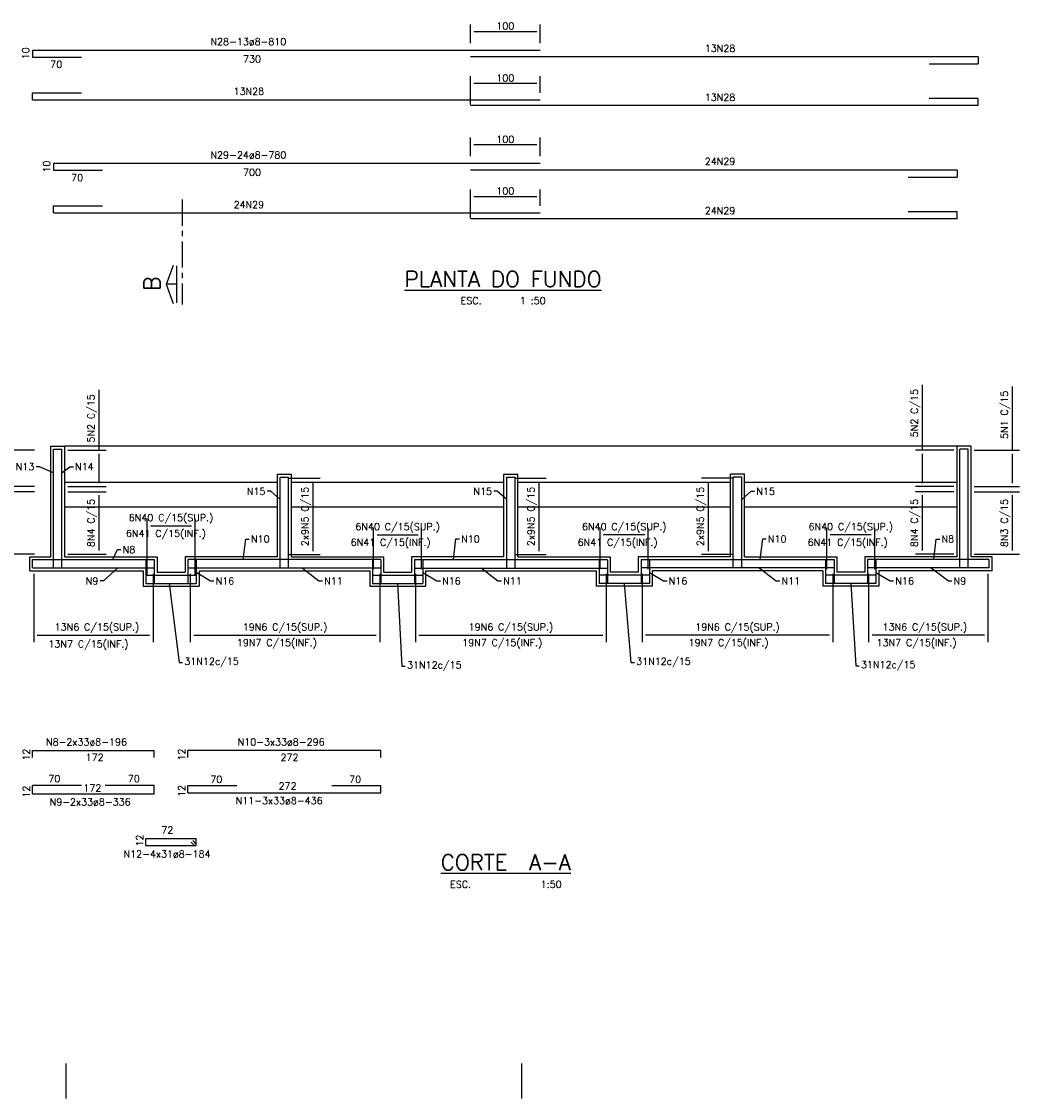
# Model space of a CAD drawing. Extents: x 304 to 4509, y 4601 to 7845.
# Tile 2 of 16: x 1019 to 2446, y 4601 to 6140. Entities that reach past the tile are written whole.
import ezdxf
from ezdxf.enums import TextEntityAlignment as Align

# ---------------------------------------------------------------- set-up
doc = ezdxf.new("R2010")
doc.units = 0
doc.header["$LTSCALE"] = 0.1
doc.header["$MEASUREMENT"] = 0
doc.linetypes.add('CENTERX2', pattern=[4, 2.5, -0.5, 0.5, -0.5])
doc.linetypes.add('DASHDOT', pattern=[25.4, 12.7, -6.35, 0, -6.35])
doc.layers.get('DEFPOINTS').update_dxf_attribs({"color": 200, "linetype": 'CONTINUOUS'})
for name, color, linetype in [('ARMADURA', 6, 'CONTINUOUS'), ('BAR-PECAS', 2, 'CONTINUOUS'), ('DIM', 7, 'CONTINUOUS'), ('EIXO', 7, 'DASHDOT'), ('ESTRUTURA', 2, 'CONTINUOUS'), ('PADRÃO', 4, 'CONTINUOUS'), ('RELAÇÀO', 2, 'CONTINUOUS'), ('TEXTO', 2, 'CONTINUOUS')]:
    doc.layers.add(name, color=color, linetype=linetype)
doc.styles.add('ROMAMS', font='ROMANS.shx', dxfattribs={"height": 1.2})
doc.styles.add('ROMAND', font='ROMANS.SHX', dxfattribs={"oblique": 15, "height": 800})
doc.styles.add('ROMANS', font='ROMANS.shx')
doc.dimstyles.new('DIM50', dxfattribs={"dimscale": 0, "dimtxt": 10, "dimasz": 5, "dimexe": 10, "dimexo": 10, "dimgap": 2.5, "dimtad": 1, "dimdec": 0, "dimtxsty": 'ROMANS', "dimblk1": 'DOTSMALL', "dimblk2": 'DOTSMALL', "dimsah": 1, "dimcen": 61.697625, "dimdle": 1, "dimclrd": 7, "dimclre": 7, "dimclrt": 2, "dimazin": 3, "dimtfac": 1, "dimtdec": 0, "dimtmove": 0, "dimatfit": 3})

# ---------------------------------------------------------------- blocks, each defined once
blk = doc.blocks.new('*D2')
at = {"layer": 'DEFPOINTS', "color": 0}
for p in [(1036.2, 5360.7), (1206.9, 5360.7), (1206.9, 5263)]:
    blk.add_point(p, dxfattribs=at)
at = {"layer": 'DIM', "color": 7}
for p, q in [((1036.2, 5350.7), (1036.2, 5253)), ((1206.9, 5350.7), (1206.9, 5253)), ((1041.2, 5263), (1201.9, 5263))]:
    blk.add_line(p, q, dxfattribs=at)
at = {"layer": 'DIM', "color": 2, "insert": (1126.5, 5273.1), "char_height": 10, "attachment_point": 5, "style": 'ROMANS'}
blk.add_mtext('13N6 C/15(SUP.)', dxfattribs=at)
blk = doc.blocks.new('_DOT')
blk = doc.blocks.new('*D3')
at = {"layer": 'DEFPOINTS', "color": 0}
for p in [(992.4, 5527.4), (1047.4, 5527.4), (1047.4, 5475.6)]:
    blk.add_point(p, dxfattribs=at)
at = {"layer": 'DIM', "color": 7}
for p, q in [((992.4, 5527.4), (992.4, 5613.6)), ((1037.4, 5527.4), (982.4, 5527.4)), ((992.4, 5480.6), (992.4, 5522.4)), ((1037.4, 5475.6), (982.4, 5475.6))]:
    blk.add_line(p, q, dxfattribs=at)
at = {"layer": 'DIM', "color": 2, "insert": (982.3, 5573), "char_height": 10, "attachment_point": 5, "rotation": 90, "style": 'ROMANS'}
blk.add_mtext('5N1 C/15', dxfattribs=at)
blk = doc.blocks.new('*D4')
at = {"layer": 'DEFPOINTS', "color": 0}
for p in [(1266.8, 5419.2), (1198.1, 5338.8), (1266.8, 5338.8)]:
    blk.add_point(p, dxfattribs=at)
at = {"layer": 'DIM', "color": 7}
for p, q in [((1198.1, 5348.8), (1198.1, 5429.2)), ((1266.8, 5348.8), (1266.8, 5429.2)), ((1203.1, 5419.2), (1261.8, 5419.2))]:
    blk.add_line(p, q, dxfattribs=at)
at = {"layer": 'DIM', "color": 2, "insert": (1232.5, 5429.3), "char_height": 10, "attachment_point": 5, "style": 'ROMANS'}
blk.add_mtext('6N40 C/15(SUP.)', dxfattribs=at)
blk = doc.blocks.new('*D5')
at = {"layer": 'DEFPOINTS', "color": 0}
for p in [(1260, 5360.7), (1530.9, 5360.6), (1530.9, 5263)]:
    blk.add_point(p, dxfattribs=at)
at = {"layer": 'DIM', "color": 7}
for p, q in [((1260, 5350.7), (1260, 5253)), ((1530.9, 5350.6), (1530.9, 5253)), ((1265, 5263), (1525.9, 5263))]:
    blk.add_line(p, q, dxfattribs=at)
at = {"layer": 'DIM', "color": 2, "insert": (1395.5, 5273.1), "char_height": 10, "attachment_point": 5, "style": 'ROMANS'}
blk.add_mtext('19N6 C/15(SUP.)', dxfattribs=at)
blk = doc.blocks.new('*D6')
at = {"layer": 'DEFPOINTS', "color": 0}
for p in [(1590.8, 5406.3), (1522.1, 5347.6), (1590.8, 5347.6)]:
    blk.add_point(p, dxfattribs=at)
at = {"layer": 'DIM', "color": 7}
for p, q in [((1522.1, 5357.6), (1522.1, 5416.3)), ((1527.1, 5406.3), (1585.8, 5406.3)), ((1590.8, 5357.6), (1590.8, 5416.3))]:
    blk.add_line(p, q, dxfattribs=at)
at = {"layer": 'DIM', "color": 2, "insert": (1556.5, 5416.5), "char_height": 10, "attachment_point": 5, "style": 'ROMANS'}
blk.add_mtext('6N40 C/15(SUP.)', dxfattribs=at)
blk = doc.blocks.new('*D7')
at = {"layer": 'DEFPOINTS', "color": 0}
for p in [(1389.9, 5487.3), (1435.9, 5487.3), (1389.9, 5378.2)]:
    blk.add_point(p, dxfattribs=at)
at = {"layer": 'DIM', "color": 7}
for p, q in [((1399.9, 5487.3), (1445.9, 5487.3)), ((1435.9, 5383.2), (1435.9, 5482.3)), ((1399.9, 5378.2), (1445.9, 5378.2))]:
    blk.add_line(p, q, dxfattribs=at)
at = {"layer": 'DIM', "color": 2, "insert": (1425.8, 5432.7), "char_height": 10, "attachment_point": 5, "rotation": 90, "style": 'ROMANS'}
blk.add_mtext('2x9N5 C/15', dxfattribs=at)
blk = doc.blocks.new('*D8')
at = {"layer": 'DEFPOINTS', "color": 0}
for p in [(1846.1, 5406.3), (1846.1, 5347.6), (1914.8, 5347.6)]:
    blk.add_point(p, dxfattribs=at)
at = {"layer": 'DIM', "color": 7}
for p, q in [((1846.1, 5357.6), (1846.1, 5416.3)), ((1909.8, 5406.3), (1851.1, 5406.3)), ((1914.8, 5357.6), (1914.8, 5416.3))]:
    blk.add_line(p, q, dxfattribs=at)
at = {"layer": 'DIM', "color": 2, "insert": (1880.5, 5416.5), "char_height": 10, "attachment_point": 5, "style": 'ROMANS'}
blk.add_mtext('6N40 C/15(SUP.)', dxfattribs=at)
blk = doc.blocks.new('*D9')
at = {"layer": 'DEFPOINTS', "color": 0}
for p in [(2001, 5487.3), (2047, 5487.3), (2047, 5378.2)]:
    blk.add_point(p, dxfattribs=at)
at = {"layer": 'DIM', "color": 7}
for p, q in [((2037, 5487.3), (1991, 5487.3)), ((2001, 5383.2), (2001, 5482.3)), ((2037, 5378.2), (1991, 5378.2))]:
    blk.add_line(p, q, dxfattribs=at)
at = {"layer": 'DIM', "color": 2, "insert": (1990.9, 5432.7), "char_height": 10, "attachment_point": 5, "rotation": 90, "style": 'ROMANS'}
blk.add_mtext('2x9N5 C/15', dxfattribs=at)
blk = doc.blocks.new('*D10')
at = {"layer": 'DEFPOINTS', "color": 0}
for p in [(1582, 5360.6), (1854.9, 5360.6), (1854.9, 5262.9)]:
    blk.add_point(p, dxfattribs=at)
at = {"layer": 'DIM', "color": 7}
for p, q in [((1582, 5350.6), (1582, 5252.9)), ((1854.9, 5350.6), (1854.9, 5252.9)), ((1587, 5262.9), (1849.9, 5262.9))]:
    blk.add_line(p, q, dxfattribs=at)
at = {"layer": 'DIM', "color": 2, "insert": (1718.5, 5273), "char_height": 10, "attachment_point": 5, "style": 'ROMANS'}
blk.add_mtext('19N6 C/15(SUP.)', dxfattribs=at)
blk = doc.blocks.new('*D11')
at = {"layer": 'DEFPOINTS', "color": 0}
for p in [(1713.9, 5487.3), (1758.8, 5487.3), (1713.9, 5378.2)]:
    blk.add_point(p, dxfattribs=at)
at = {"layer": 'DIM', "color": 7}
for p, q in [((1723.9, 5487.3), (1768.8, 5487.3)), ((1758.8, 5383.2), (1758.8, 5482.3)), ((1723.9, 5378.2), (1768.8, 5378.2))]:
    blk.add_line(p, q, dxfattribs=at)
at = {"layer": 'DIM', "color": 2, "insert": (1748.7, 5432.7), "char_height": 10, "attachment_point": 5, "rotation": 90, "style": 'ROMANS'}
blk.add_mtext('2x9N5 C/15', dxfattribs=at)
blk = doc.blocks.new('*D28')
at = {"layer": 'DEFPOINTS', "color": 0}
for p in [(992.4, 5468), (1047.4, 5468), (1047.4, 5378.9)]:
    blk.add_point(p, dxfattribs=at)
at = {"layer": 'DIM', "color": 7}
for p, q in [((1037.4, 5468), (982.4, 5468)), ((992.4, 5383.9), (992.4, 5463)), ((1037.4, 5378.9), (982.4, 5378.9))]:
    blk.add_line(p, q, dxfattribs=at)
at = {"layer": 'DIM', "color": 2, "insert": (982.3, 5423.4), "char_height": 10, "attachment_point": 5, "rotation": 90, "style": 'ROMANS'}
blk.add_mtext('8N3 C/15', dxfattribs=at)
blk = doc.blocks.new('*D29')
at = {"layer": 'DEFPOINTS', "color": 0}
for p in [(1075, 5527.4), (1129.6, 5527.4), (1075, 5475.6)]:
    blk.add_point(p, dxfattribs=at)
at = {"layer": 'DIM', "color": 7}
for p, q in [((1129.6, 5527.4), (1129.6, 5613.6)), ((1085, 5527.4), (1139.6, 5527.4)), ((1129.6, 5480.6), (1129.6, 5522.4)), ((1085, 5475.6), (1139.6, 5475.6))]:
    blk.add_line(p, q, dxfattribs=at)
at = {"layer": 'DIM', "color": 2, "insert": (1119.5, 5573), "char_height": 10, "attachment_point": 5, "rotation": 90, "style": 'ROMANS'}
blk.add_mtext('5N2 C/15', dxfattribs=at)
blk = doc.blocks.new('*D30')
at = {"layer": 'DEFPOINTS', "color": 0}
for p in [(1075, 5468), (1129.6, 5468), (1075, 5378.9)]:
    blk.add_point(p, dxfattribs=at)
at = {"layer": 'DIM', "color": 7}
for p, q in [((1085, 5468), (1139.6, 5468)), ((1129.6, 5383.9), (1129.6, 5463)), ((1085, 5378.9), (1139.6, 5378.9))]:
    blk.add_line(p, q, dxfattribs=at)
at = {"layer": 'DIM', "color": 2, "insert": (1119.5, 5423.4), "char_height": 10, "attachment_point": 5, "rotation": 90, "style": 'ROMANS'}
blk.add_mtext('8N4 C/15', dxfattribs=at)
blk = doc.blocks.new('*D31')
at = {"layer": 'DEFPOINTS', "color": 0}
for p in [(2371, 5527.4), (2435.7, 5527.4), (2371, 5475.6)]:
    blk.add_point(p, dxfattribs=at)
at = {"layer": 'DIM', "color": 7}
for p, q in [((2435.7, 5527.4), (2435.7, 5618.7)), ((2381, 5527.4), (2445.7, 5527.4)), ((2435.7, 5480.6), (2435.7, 5522.4)), ((2381, 5475.6), (2445.7, 5475.6))]:
    blk.add_line(p, q, dxfattribs=at)
at = {"layer": 'DIM', "color": 2, "insert": (2425.6, 5578.1), "char_height": 10, "attachment_point": 5, "rotation": 90, "style": 'ROMANS'}
blk.add_mtext('5N1 C/15', dxfattribs=at)
blk = doc.blocks.new('*D32')
at = {"layer": 'DEFPOINTS', "color": 0}
for p in [(2371, 5468), (2435.7, 5468), (2371, 5378.9)]:
    blk.add_point(p, dxfattribs=at)
at = {"layer": 'DIM', "color": 7}
for p, q in [((2381, 5468), (2445.7, 5468)), ((2435.7, 5383.9), (2435.7, 5463)), ((2381, 5378.9), (2445.7, 5378.9))]:
    blk.add_line(p, q, dxfattribs=at)
at = {"layer": 'DIM', "color": 2, "insert": (2425.6, 5423.4), "char_height": 10, "attachment_point": 5, "rotation": 90, "style": 'ROMANS'}
blk.add_mtext('8N3 C/15', dxfattribs=at)
blk = doc.blocks.new('*D33')
at = {"layer": 'DEFPOINTS', "color": 0}
for p in [(2307.2, 5527.4), (2361.9, 5527.4), (2361.9, 5475.6)]:
    blk.add_point(p, dxfattribs=at)
at = {"layer": 'DIM', "color": 7}
for p, q in [((2307.2, 5527.4), (2307.2, 5621)), ((2351.9, 5527.4), (2297.2, 5527.4)), ((2307.2, 5480.6), (2307.2, 5522.4)), ((2351.9, 5475.6), (2297.2, 5475.6))]:
    blk.add_line(p, q, dxfattribs=at)
at = {"layer": 'DIM', "color": 2, "insert": (2297.1, 5580.4), "char_height": 10, "attachment_point": 5, "rotation": 90, "style": 'ROMANS'}
blk.add_mtext('5N2 C/15', dxfattribs=at)
blk = doc.blocks.new('*D34')
at = {"layer": 'DEFPOINTS', "color": 0}
for p in [(2307.2, 5468), (2361.9, 5468), (2361.9, 5378.9)]:
    blk.add_point(p, dxfattribs=at)
at = {"layer": 'DIM', "color": 7}
for p, q in [((2351.9, 5468), (2297.2, 5468)), ((2307.2, 5383.9), (2307.2, 5463)), ((2351.9, 5378.9), (2297.2, 5378.9))]:
    blk.add_line(p, q, dxfattribs=at)
at = {"layer": 'DIM', "color": 2, "insert": (2297.1, 5423.4), "char_height": 10, "attachment_point": 5, "rotation": 90, "style": 'ROMANS'}
blk.add_mtext('8N4 C/15', dxfattribs=at)
blk = doc.blocks.new('*D35')
at = {"layer": 'DEFPOINTS', "color": 0}
for p in [(2230, 5360.7), (2400.7, 5360.7), (2230, 5263)]:
    blk.add_point(p, dxfattribs=at)
at = {"layer": 'DIM', "color": 7}
for p, q in [((2230, 5350.7), (2230, 5253)), ((2400.7, 5350.7), (2400.7, 5253)), ((2395.7, 5263), (2235, 5263))]:
    blk.add_line(p, q, dxfattribs=at)
at = {"layer": 'DIM', "color": 2, "insert": (2310.4, 5273.1), "char_height": 10, "attachment_point": 5, "style": 'ROMANS'}
blk.add_mtext('13N6 C/15(SUP.)', dxfattribs=at)
blk = doc.blocks.new('*D36')
at = {"layer": 'DEFPOINTS', "color": 0}
for p in [(2170.1, 5406.3), (2170.1, 5347.6), (2238.8, 5347.6)]:
    blk.add_point(p, dxfattribs=at)
at = {"layer": 'DIM', "color": 7}
for p, q in [((2170.1, 5357.6), (2170.1, 5416.3)), ((2233.8, 5406.3), (2175.1, 5406.3)), ((2238.8, 5357.6), (2238.8, 5416.3))]:
    blk.add_line(p, q, dxfattribs=at)
at = {"layer": 'DIM', "color": 2, "insert": (2204.5, 5416.5), "char_height": 10, "attachment_point": 5, "style": 'ROMANS'}
blk.add_mtext('6N40 C/15(SUP.)', dxfattribs=at)
blk = doc.blocks.new('*D37')
at = {"layer": 'DEFPOINTS', "color": 0}
for p in [(1906, 5360.6), (2178.9, 5360.7), (1906, 5263)]:
    blk.add_point(p, dxfattribs=at)
at = {"layer": 'DIM', "color": 7}
for p, q in [((1906, 5350.6), (1906, 5253)), ((2178.9, 5350.7), (2178.9, 5253)), ((2173.9, 5263), (1911, 5263))]:
    blk.add_line(p, q, dxfattribs=at)
at = {"layer": 'DIM', "color": 2, "insert": (2042.5, 5273.1), "char_height": 10, "attachment_point": 5, "style": 'ROMANS'}
blk.add_mtext('19N6 C/15(SUP.)', dxfattribs=at)
blk = doc.blocks.new('*D52')
at = {"layer": 'DEFPOINTS', "color": 0}
for p in [(1760.5, 6052.3), (1760.5, 6028.5), (1660.5, 6011.7)]:
    blk.add_point(p, dxfattribs=at)
at = {"layer": 'DIM', "color": 7}
for p, q in [((1660.5, 6021.7), (1660.5, 6062.3)), ((1665.5, 6052.3), (1755.5, 6052.3)), ((1760.5, 6038.5), (1760.5, 6062.3))]:
    blk.add_line(p, q, dxfattribs=at)
at = {"layer": 'DIM', "color": 2, "insert": (1710.5, 6059.8), "char_height": 10, "attachment_point": 5, "style": 'ROMANS'}
blk.add_mtext('100', dxfattribs=at)
blk = doc.blocks.new('*D53')
at = {"layer": 'DEFPOINTS', "color": 0}
for p in [(1760.5, 6126.3), (1660.5, 6099.6), (1760.5, 6099.6)]:
    blk.add_point(p, dxfattribs=at)
at = {"layer": 'DIM', "color": 7}
for p, q in [((1660.5, 6109.6), (1660.5, 6136.3)), ((1760.5, 6109.6), (1760.5, 6136.3)), ((1665.5, 6126.3), (1755.5, 6126.3))]:
    blk.add_line(p, q, dxfattribs=at)
at = {"layer": 'DIM', "color": 2, "insert": (1710.5, 6133.8), "char_height": 10, "attachment_point": 5, "style": 'ROMANS'}
blk.add_mtext('100', dxfattribs=at)
blk = doc.blocks.new('*D68')
at = {"layer": 'DEFPOINTS', "color": 0}
for p in [(1760.5, 5890.4), (1760.5, 5866.7), (1660.5, 5849.8)]:
    blk.add_point(p, dxfattribs=at)
at = {"layer": 'DIM', "color": 7}
for p, q in [((1660.5, 5859.8), (1660.5, 5900.4)), ((1760.5, 5876.7), (1760.5, 5900.4)), ((1665.5, 5890.4), (1755.5, 5890.4))]:
    blk.add_line(p, q, dxfattribs=at)
at = {"layer": 'DIM', "color": 2, "insert": (1710.5, 5897.9), "char_height": 10, "attachment_point": 5, "style": 'ROMANS'}
blk.add_mtext('100', dxfattribs=at)
blk = doc.blocks.new('*D69')
at = {"layer": 'DEFPOINTS', "color": 0}
for p in [(1760.5, 5964.5), (1660.5, 5937.8), (1760.5, 5937.8)]:
    blk.add_point(p, dxfattribs=at)
at = {"layer": 'DIM', "color": 7}
for p, q in [((1660.5, 5947.8), (1660.5, 5974.5)), ((1760.5, 5947.8), (1760.5, 5974.5)), ((1665.5, 5964.5), (1755.5, 5964.5))]:
    blk.add_line(p, q, dxfattribs=at)
at = {"layer": 'DIM', "color": 2, "insert": (1710.5, 5972), "char_height": 10, "attachment_point": 5, "style": 'ROMANS'}
blk.add_mtext('100', dxfattribs=at)

msp = doc.modelspace()

# ---------------------------------------------------------------- linework, layer by layer
at = {"layer": 'ARMADURA'}
for p, q in [((1034.5, 6099.6), (1760.5, 6099.6)), ((1034.5, 6099.6), (1034.5, 6089.6)), ((1034.5, 6089.6), (1104.5, 6089.6)), ((2386.5, 6089.8), (1660.5, 6089.8)), ((2386.5, 6089.8), (2386.5, 6079.8)), ((2316.5, 6079.8), (2386.5, 6079.8)), ((1034.5, 6028.5), (1034.5, 6038.5)), ((1034.5, 6038.5), (1104.5, 6038.5)), ((1034.5, 6028.5), (1760.5, 6028.5)), ((2386.5, 6030.4), (2316.5, 6030.4)), ((2386.5, 6020.4), (2386.5, 6030.4)), ((2386.5, 6020.4), (1660.5, 6020.4)), ((1064.5, 5937.8), (1760.5, 5937.8)), ((1064.5, 5937.8), (1064.5, 5927.8)), ((1064.5, 5927.8), (1134.5, 5927.8)), ((2356.5, 5928), (1660.5, 5928)), ((2286.5, 5918), (2356.5, 5918)), ((2356.5, 5928), (2356.5, 5918)), ((1064.5, 5866.7), (1064.5, 5876.7)), ((1064.5, 5876.7), (1134.5, 5876.7)), ((1064.5, 5866.7), (1760.5, 5866.7)), ((2356.5, 5868.5), (2286.5, 5868.5)), ((2356.5, 5858.5), (2356.5, 5868.5)), ((2356.5, 5858.5), (1660.5, 5858.5)), ((1064.5, 5529.1), (1076.5, 5529.1)), ((1064.5, 5359.1), (1064.5, 5529.1)), ((1076.5, 5359.1), (1076.5, 5529.1)), ((2372.5, 5529.1), (2360.5, 5529.1)), ((2360.5, 5359.1), (2360.5, 5529.1)), ((2372.5, 5359.1), (2372.5, 5529.1)), ((1388.5, 5359.1), (1388.5, 5489.1)), ((1388.5, 5489.1), (1400.5, 5489.1)), ((1400.5, 5359.1), (1400.5, 5489.1)), ((1712.5, 5359.1), (1712.5, 5489.1)), ((1712.5, 5489.1), (1724.5, 5489.1)), ((1724.5, 5359.1), (1724.5, 5489.1)), ((2036.5, 5359.1), (2036.5, 5489.1)), ((2048.5, 5489.1), (2036.5, 5489.1)), ((2048.5, 5359.1), (2048.5, 5489.1)), ((1034.5, 5371.1), (1208.5, 5371.1)), ((1034.5, 5359.1), (1034.5, 5371.1)), ((1034.5, 5359.1), (1208.5, 5359.1)), ((1196.5, 5371.1), (1196.5, 5337)), ((1208.5, 5371.1), (1208.5, 5337)), ((1256.5, 5371), (1256.5, 5337)), ((1532.5, 5371), (1256.5, 5371)), ((1256.5, 5359.1), (1532.5, 5359.1)), ((1268.5, 5371), (1268.5, 5337)), ((1520.5, 5371.1), (1520.5, 5337)), ((1532.5, 5371), (1532.5, 5337)), ((1580.5, 5370.9), (1580.5, 5337)), ((1856.5, 5370.9), (1580.5, 5370.9)), ((1580.5, 5359), (1856.5, 5359)), ((1592.5, 5370.9), (1592.5, 5337)), ((1844.5, 5370.9), (1844.5, 5337)), ((1856.5, 5370.9), (1856.5, 5337)), ((1904.5, 5371), (2180.5, 5371)), ((1904.5, 5371), (1904.5, 5337)), ((2180.5, 5359.1), (1904.5, 5359.1)), ((1916.5, 5371.1), (1916.5, 5337)), ((2168.5, 5371), (2168.5, 5337)), ((2180.5, 5371), (2180.5, 5337)), ((2402.5, 5371.1), (2228.5, 5371.1)), ((2228.5, 5371.1), (2228.5, 5337)), ((2402.5, 5359.1), (2228.5, 5359.1)), ((2240.5, 5371.1), (2240.5, 5337)), ((2402.5, 5359.1), (2402.5, 5371.1)), ((1196.5, 5349), (1268.5, 5349)), ((1520.5, 5349), (1592.5, 5349)), ((1916.5, 5349), (1844.5, 5349)), ((2240.5, 5349), (2168.5, 5349)), ((1196.5, 5337), (1268.5, 5337)), ((1520.5, 5337), (1592.5, 5337)), ((1916.5, 5337), (1844.5, 5337)), ((2240.5, 5337), (2168.5, 5337)), ((1034.5, 5098), (1208.5, 5098)), ((1034.5, 5088), (1034.5, 5098)), ((1208.5, 5088), (1208.5, 5098)), ((1532.5, 5098.1), (1256.5, 5098.1)), ((1256.5, 5088.1), (1256.5, 5098.1)), ((1532.5, 5088.1), (1532.5, 5098.1)), ((1034.5, 5036.3), (1034.5, 5048.3)), ((1104.5, 5048.3), (1034.5, 5048.3)), ((1034.5, 5036.3), (1208.5, 5036.3)), ((1208.5, 5048.3), (1138.5, 5048.3)), ((1208.5, 5036.3), (1208.5, 5048.3)), ((1256.5, 5037.4), (1256.5, 5047.4)), ((1326.5, 5047.4), (1256.5, 5047.4)), ((1256.5, 5037.4), (1532.5, 5037.4)), ((1532.5, 5047.4), (1462.5, 5047.4)), ((1532.5, 5037.4), (1532.5, 5047.4)), ((1196.5, 4972.4), (1268.5, 4972.4)), ((1196.5, 4962.4), (1196.5, 4972.4)), ((1196.5, 4962.4), (1268.5, 4962.4)), ((1261.2, 4967.3), (1266.2, 4962.4)), ((1263.5, 4969.4), (1268.5, 4964.4)), ((1268.5, 4962.4), (1268.5, 4972.4))]:
    msp.add_line(p, q, dxfattribs=at)
at = {"layer": 'EIXO', "color": 5, "linetype": 'CENTERX2', "ltscale": 150}
msp.add_line((1248.4, 5886), (1248.4, 5736), dxfattribs=at)
at = {"layer": 'ESTRUTURA'}
for p, q in [((1060.5, 5533.1), (1080.5, 5533.1)), ((1060.5, 5375.1), (1060.5, 5533.1)), ((2356.5, 5533.1), (1080.5, 5533.1)), ((1080.5, 5375.1), (1080.5, 5533.1)), ((2376.5, 5533.1), (2356.5, 5533.1)), ((2356.5, 5375.1), (2356.5, 5533.1)), ((2376.5, 5375.1), (2376.5, 5533.1)), ((1384.5, 5493.1), (1404.5, 5493.1)), ((1384.5, 5375), (1384.5, 5493.1)), ((1404.5, 5375.1), (1404.5, 5493.1)), ((1708.5, 5493.1), (1728.5, 5493.1)), ((1708.5, 5375), (1708.5, 5493.1)), ((1728.5, 5375), (1728.5, 5493.1)), ((2032.5, 5375.1), (2032.5, 5493.1)), ((2052.5, 5493.1), (2032.5, 5493.1)), ((2052.5, 5375), (2052.5, 5493.1)), ((1384.5, 5481.1), (1080.5, 5481.1)), ((1708.5, 5481.1), (1404.5, 5481.1)), ((2032.5, 5481.1), (1728.5, 5481.1)), ((2356.5, 5481.1), (2052.5, 5481.1)), ((1384.5, 5446.1), (1080.5, 5446.1)), ((1708.5, 5446.1), (1404.5, 5446.1)), ((2032.5, 5446.1), (1728.5, 5446.1)), ((2356.5, 5446.1), (2052.5, 5446.1)), ((1030.5, 5355.1), (1030.5, 5375.1)), ((1030.5, 5375.1), (1060.5, 5375.1)), ((1080.5, 5375.1), (1212.5, 5375.1)), ((1212.5, 5375.1), (1212.5, 5353)), ((1252.5, 5375), (1252.5, 5353)), ((1384.5, 5375), (1252.5, 5375)), ((1404.5, 5375.1), (1536.5, 5375.1)), ((1536.5, 5375.1), (1536.5, 5353)), ((1708.5, 5374.9), (1576.5, 5374.9)), ((1576.5, 5374.9), (1576.5, 5353)), ((1728.5, 5375), (1860.5, 5375)), ((1860.5, 5374.9), (1860.5, 5353)), ((2032.5, 5375.1), (1900.5, 5375.1)), ((1900.5, 5375.1), (1900.5, 5353)), ((2052.5, 5375), (2184.5, 5375)), ((2184.5, 5375), (2184.5, 5353)), ((2224.5, 5375.1), (2224.5, 5353)), ((2356.5, 5375.1), (2224.5, 5375.1)), ((2406.5, 5375.1), (2376.5, 5375.1)), ((2406.5, 5355.1), (2406.5, 5375.1)), ((1030.5, 5355.1), (1192.5, 5355.1)), ((1192.5, 5355.1), (1192.5, 5333)), ((1212.5, 5353), (1252.5, 5353)), ((1272.5, 5355.1), (1272.5, 5333)), ((1272.5, 5355.1), (1516.5, 5355.1)), ((1516.5, 5355.1), (1516.5, 5333)), ((1536.5, 5353), (1576.5, 5353)), ((1596.5, 5355), (1840.5, 5355)), ((1596.5, 5355), (1596.5, 5333)), ((1840.5, 5355), (1840.5, 5333)), ((1900.5, 5353), (1860.5, 5353)), ((2164.5, 5355.1), (1920.5, 5355.1)), ((1920.5, 5355.1), (1920.5, 5333)), ((2164.5, 5355.1), (2164.5, 5333)), ((2224.5, 5353), (2184.5, 5353)), ((2244.5, 5355.1), (2244.5, 5333)), ((2406.5, 5355.1), (2244.5, 5355.1)), ((1192.5, 5333), (1272.5, 5333)), ((1516.5, 5333), (1596.5, 5333)), ((1920.5, 5333), (1840.5, 5333)), ((2244.5, 5333), (2164.5, 5333))]:
    msp.add_line(p, q, dxfattribs=at)
at = {"layer": 'PADRÃO', "color": 2}
for p, q in [((1081.8, 4650.6), (1081.8, 4600.6)), ((1734.3, 4600.6), (1734.3, 4650.6))]:
    msp.add_line(p, q, dxfattribs=at)
at = {"layer": 'RELAÇÀO', "color": 2}
for p, q in [((1235.5, 5791.8), (1225.7, 5764.5)), ((1240.4, 5790.9), (1240.3, 5738.1)), ((1240.3, 5764.7), (1225.7, 5764.7)), ((1225.7, 5764.7), (1235.5, 5737.4))]:
    msp.add_line(p, q, dxfattribs=at)

# ---------------------------------------------------------------- texts
at = {"layer": 'BAR-PECAS', "color": 2, "char_height": 10, "style": 'ROMANS'}
for s, insert, attachment_point in [('N13', (1037, 5498.9), 9), ('N14', (1095.3, 5498.9), 7), ('N15', (1367.5, 5468.7), 6), ('N15', (1691.5, 5468.7), 6), ('N15', (2069.4, 5468.7), 4), ('N10', (1346.8, 5405.5), 1), ('N10', (1647.4, 5405.6), 1), ('N10', (2086, 5405.6), 1), ('N8', (2334.3, 5405.5), 1), ('N8', (1163.3, 5390.5), 1), ('N9', (1128.4, 5340.6), 6), ('N16', (1296.2, 5340.6), 4), ('N11', (1451.5, 5340.6), 4), ('N16', (1620.2, 5340.6), 4), ('N11', (1707.5, 5340.6), 4), ('N16', (1944.2, 5340.6), 4), ('N11', (2105.4, 5340.6), 4), ('N16', (2268.2, 5340.6), 4), ('N9', (2351.5, 5340.6), 4), ('31N12c/15', (1251.4, 5224.1), 4), ('31N12c/15', (1569.9, 5218.7), 4), ('31N12c/15', (1897.6, 5224), 4), ('31N12c/15', (2219, 5219.3), 4)]:
    msp.add_mtext(s, dxfattribs=dict(at, insert=insert, attachment_point=attachment_point))
at = {"layer": 'TEXTO', "linetype": 'CONTINUOUS', "style": 'ROMAMS'}
for s, p in [('N28-13ø8-810', (1288.9, 6106.5)), ('13N28', (1995.7, 6097.2)), ('70', (1059.7, 6074.2)), ('730', (1335.4, 6081.6)), ('13N28', (1321.9, 6035.4)), ('13N28', (1995.7, 6026.8)), ('N29-24ø8-780', (1288.9, 5944.7)), ('24N29', (1995.7, 5935.4)), ('700', (1335.4, 5919.8)), ('70', (1089.7, 5912.3)), ('24N29', (1321.9, 5873.6)), ('24N29', (1995.7, 5864.9)), ('6N41 C/15(INF.)', (1167.9, 5403.4)), ('6N41 C/15(INF.)', (1489.3, 5390.6)), ('6N41 C/15(INF.)', (1813.8, 5390.6)), ('6N41 C/15(INF.)', (2143, 5390.6)), ('13N7 C/15(INF.)', (1057.2, 5245.6)), ('19N7 C/15(INF.)', (1326.6, 5247.2)), ('19N7 C/15(INF.)', (1648.8, 5247.2)), ('19N7 C/15(INF.)', (1972.5, 5247.2)), ('13N7 C/15(INF.)', (2241.4, 5247.2)), ('N8-2x33ø8-196', (1053.7, 5105.4)), ('N10-3x33ø8-296', (1327.7, 5105.4)), ('172', (1110.4, 5083.4)), ('272', (1389, 5083.4)), ('70', (1057, 5052.7)), ('70', (1170.7, 5052.7)), ('70', (1288.7, 5051.8)), ('272', (1386.2, 5042.6)), ('70', (1487.2, 5051.8)), ('172', (1107.1, 5039.7)), ('N9-2x33ø8-336', (1058.9, 5019.4)), ('N11-3x33ø8-436', (1324.9, 5021.4)), ('72', (1218.6, 4979.3)), ('N12-4x31ø8-184', (1164.6, 4945.2))]:
    msp.add_text(s, height=10, dxfattribs=at).set_placement(p)
for s, p in [('10', (1029.5, 6086.3)), ('10', (1059.5, 5924.5)), ('12', (1030.7, 5083.7)), ('12', (1252.7, 5083.8)), ('12', (1030.7, 5030.7)), ('12', (1252.7, 5031.8)), ('12', (1192.7, 4960.8))]:
    msp.add_text(s, height=10, rotation=90, dxfattribs=at).set_placement(p)
at = {"layer": 'TEXTO', "color": 5, "style": 'ROMANS'}
msp.add_text('B', height=23, rotation=90, dxfattribs=at).set_placement((1205.2, 5765.7), align=Align.MIDDLE)
at = {"layer": 'TEXTO', "color": 5, "ltscale": 0.3, "style": 'ROMAND'}
for s, p in [('%%UPLANTA DO FUNDO', (1707.2, 5772.2)), ('%%UCORTE  A-A', (1711.2, 4938.3))]:
    msp.add_text(s, height=22.5, rotation=360, dxfattribs=at).set_placement(p, align=Align.MIDDLE)
at = {"layer": 'TEXTO', "ltscale": 0.3, "style": 'ROMANS'}
for s, p in [('ESC.       1 :50', (1707.3, 5741.4)), ('ESC.             1:50', (1711.3, 4907))]:
    msp.add_text(s, height=10, rotation=360, dxfattribs=at).set_placement(p, align=Align.MIDDLE)

# ---------------------------------------------------------------- dimensions: what is measured, and where the dimension line sits
at = {"layer": 'DIM'}
for base, p1, p2, picture, middle in [((1760.5, 6126.3), (1660.5, 6099.6), (1760.5, 6099.6), '*D53', (1710.5, 6133.8)), ((1760.5, 6052.3), (1660.5, 6011.7), (1760.5, 6028.5), '*D52', (1710.5, 6059.8)), ((1760.5, 5964.5), (1660.5, 5937.8), (1760.5, 5937.8), '*D69', (1710.5, 5972)), ((1760.5, 5890.4), (1660.5, 5849.8), (1760.5, 5866.7), '*D68', (1710.5, 5897.9))]:
    dim = msp.add_linear_dim(base=base, p1=p1, p2=p2, dimstyle='DIM50', override={"dimscale": 1, "dimasz": 5, "dimblk1": 'DOT', "dimblk2": 'DOT', "dimtmove": 0}, dxfattribs=at)
    dim.commit()
    dim.dimension.update_dxf_attribs({"geometry": picture, "text_midpoint": middle})
for base, p1, p2, angle, text, picture, middle in [((2307.2, 5527.4), (2361.9, 5475.6), (2361.9, 5527.4), 90, '5N2 C/15', '*D33', (2307.2, 5580.4)), ((2435.7, 5527.4), (2371, 5475.6), (2371, 5527.4), 90, '5N1 C/15', '*D31', (2435.7, 5578.1)), ((1435.9, 5487.3), (1389.9, 5378.2), (1389.9, 5487.3), 90, '2x9N5 C/15', '*D7', (1435.9, 5432.7)), ((1758.8, 5487.3), (1713.9, 5378.2), (1713.9, 5487.3), 90, '2x9N5 C/15', '*D11', (1758.8, 5432.7)), ((2001, 5487.3), (2047, 5378.2), (2047, 5487.3), 90, '2x9N5 C/15', '*D9', (2001, 5432.7)), ((992.4, 5468), (1047.4, 5378.9), (1047.4, 5468), 90, '8N3 C/15', '*D28', (992.4, 5423.4)), ((1129.6, 5468), (1075, 5378.9), (1075, 5468), 90, '8N4 C/15', '*D30', (1129.6, 5423.4)), ((2307.2, 5468), (2361.9, 5378.9), (2361.9, 5468), 90, '8N4 C/15', '*D34', (2307.2, 5423.4)), ((2435.7, 5468), (2371, 5378.9), (2371, 5468), 90, '8N3 C/15', '*D32', (2435.7, 5423.4)), ((1846.1, 5406.3), (1914.8, 5347.6), (1846.1, 5347.6), 180, '6N40 C/15(SUP.)', '*D8', (1880.5, 5406.3)), ((2170.1, 5406.3), (2238.8, 5347.6), (2170.1, 5347.6), 180, '6N40 C/15(SUP.)', '*D36', (2204.5, 5406.3)), ((2230, 5263), (2400.7, 5360.7), (2230, 5360.7), 180, '13N6 C/15(SUP.)', '*D35', (2310.4, 5263))]:
    dim = msp.add_linear_dim(base=base, p1=p1, p2=p2, angle=angle, text=text, dimstyle='DIM50', override={"dimscale": 1, "dimasz": 5, "dimblk1": 'DOT', "dimblk2": 'DOT', "dimtmove": 0}, dxfattribs=at)
    dim.commit()
    dim.dimension.update_dxf_attribs({"geometry": picture, "text_midpoint": middle, "dimtype": 160})
for base, p1, p2, angle, text, picture, middle in [((992.4, 5527.4), (1047.4, 5475.6), (1047.4, 5527.4), 90, '5N1 C/15', '*D3', (982.3, 5573)), ((1129.6, 5527.4), (1075, 5475.6), (1075, 5527.4), 90, '5N2 C/15', '*D29', (1119.5, 5573)), ((1906, 5263), (2178.9, 5360.7), (1906, 5360.6), 180, '19N6 C/15(SUP.)', '*D37', (2042.5, 5273.1))]:
    dim = msp.add_linear_dim(base=base, p1=p1, p2=p2, angle=angle, text=text, dimstyle='DIM50', override={"dimscale": 1, "dimasz": 5, "dimblk1": 'DOT', "dimblk2": 'DOT', "dimtmove": 0}, dxfattribs=at)
    dim.commit()
    dim.dimension.update_dxf_attribs({"geometry": picture, "text_midpoint": middle})
for base, p1, p2, text, picture, middle in [((1266.8, 5419.2), (1198.1, 5338.8), (1266.8, 5338.8), '6N40 C/15(SUP.)', '*D4', (1232.5, 5419.2)), ((1590.8, 5406.3), (1522.1, 5347.6), (1590.8, 5347.6), '6N40 C/15(SUP.)', '*D6', (1556.5, 5406.3)), ((1206.9, 5263), (1036.2, 5360.7), (1206.9, 5360.7), '13N6 C/15(SUP.)', '*D2', (1126.5, 5263))]:
    dim = msp.add_linear_dim(base=base, p1=p1, p2=p2, text=text, dimstyle='DIM50', override={"dimscale": 1, "dimasz": 5, "dimblk1": 'DOT', "dimblk2": 'DOT', "dimtmove": 0}, dxfattribs=at)
    dim.commit()
    dim.dimension.update_dxf_attribs({"geometry": picture, "text_midpoint": middle, "dimtype": 160})
for base, p1, p2, picture, middle in [((1530.9, 5263), (1260, 5360.7), (1530.9, 5360.6), '*D5', (1395.5, 5273.1)), ((1854.9, 5262.9), (1582, 5360.6), (1854.9, 5360.6), '*D10', (1718.5, 5273))]:
    dim = msp.add_linear_dim(base=base, p1=p1, p2=p2, text='19N6 C/15(SUP.)', dimstyle='DIM50', override={"dimscale": 1, "dimasz": 5, "dimblk1": 'DOT', "dimblk2": 'DOT', "dimtmove": 0}, dxfattribs=at)
    dim.commit()
    dim.dimension.update_dxf_attribs({"geometry": picture, "text_midpoint": middle})

# ---------------------------------------------------------------- leaders
at = {"layer": 'BAR-PECAS', "color": 1, "annotation_type": 0, "has_hookline": 1}
for points, hookline_direction, text_width in [([(1064.5, 5495), (1044.5, 5503.9), (1039.5, 5503.9)], 1, 26.2), ([(1076.5, 5495), (1087.8, 5503.9), (1092.8, 5503.9)], 0, 26.7), ([(1388.5, 5457.2), (1375, 5468.7), (1370, 5468.7)], 1, 26.2), ([(1712.5, 5457.2), (1699, 5468.7), (1694, 5468.7)], 1, 26.2), ([(2048.5, 5457.2), (2061.9, 5468.7), (2066.9, 5468.7)], 0, 26.2), ([(1335.6, 5371.1), (1339.3, 5400.5), (1344.3, 5400.5)], 0, 26.2), ([(1636.2, 5371.1), (1639.9, 5400.6), (1644.9, 5400.6)], 0, 26.2), ([(2074.8, 5371.1), (2078.5, 5400.6), (2083.5, 5400.6)], 0, 26.2), ([(2323.1, 5371.1), (2326.8, 5400.5), (2331.8, 5400.5)], 0, 16.7), ([(1149.3, 5371.1), (1155.8, 5385.5), (1160.8, 5385.5)], 0, 16.7), ([(1156.5, 5359.1), (1135.9, 5340.6), (1130.9, 5340.6)], 1, 16.2), ([(1419.8, 5359.1), (1444, 5340.6), (1449, 5340.6)], 0, 23.3), ([(1675.8, 5359.1), (1700, 5340.6), (1705, 5340.6)], 0, 23.3), ([(2073.7, 5359.1), (2097.9, 5340.6), (2102.9, 5340.6)], 0, 23.3), ([(2319.6, 5359.1), (2344, 5340.6), (2349, 5340.6)], 0, 16.2), ([(1268.5, 5352.9), (1288.7, 5340.6), (1293.7, 5340.6)], 0, 26.2), ([(1592.5, 5352.8), (1612.7, 5340.6), (1617.7, 5340.6)], 0, 26.2), ([(1916.5, 5352.8), (1936.7, 5340.6), (1941.7, 5340.6)], 0, 26.2), ([(2240.5, 5352.8), (2260.7, 5340.6), (2265.7, 5340.6)], 0, 26.2), ([(1229.7, 5337), (1243.9, 5224.1), (1248.9, 5224.1)], 0, 83.8), ([(1556.4, 5337), (1562.4, 5218.7), (1567.4, 5218.7)], 0, 83.8), ([(1880.5, 5337), (1890.1, 5224), (1895.1, 5224)], 0, 83.8), ([(2204.4, 5337), (2211.5, 5219.3), (2216.5, 5219.3)], 0, 83.8)]:
    msp.add_leader(points, dimstyle='DIM50', override={"dimscale": 1, "dimtad": 0}, dxfattribs=dict(at, hookline_direction=hookline_direction, text_width=text_width))

doc.saveas('drawing.dxf')
